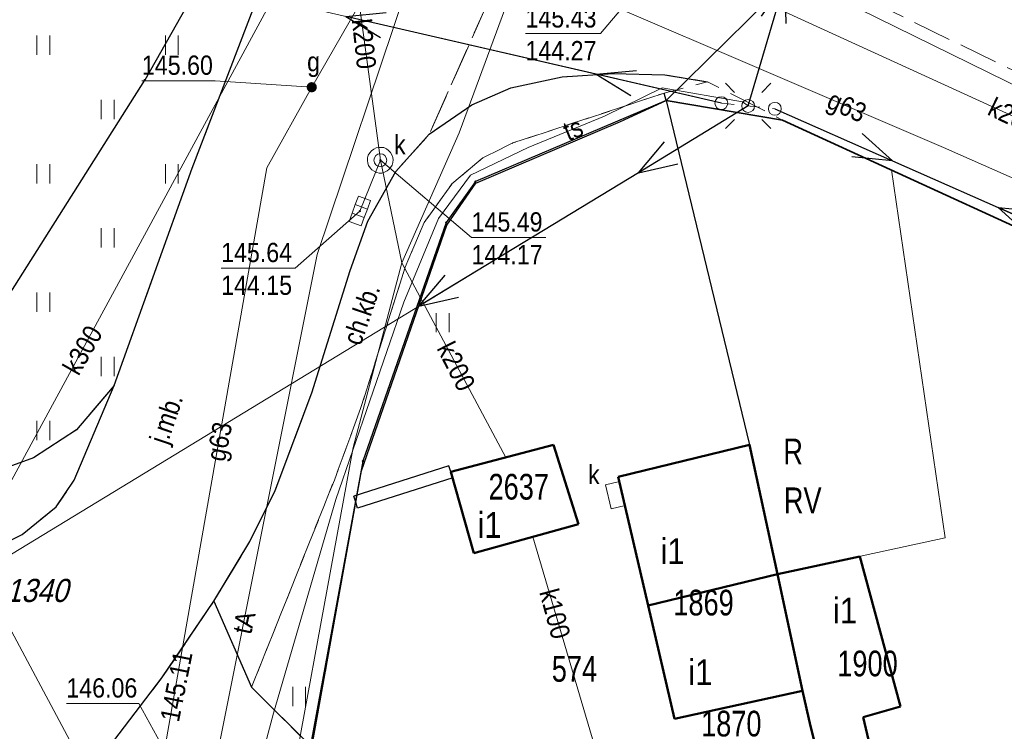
# Model space of a CAD drawing. Header units: metres. Extents: x 5552311 to 5555313, y 5709371 to 5712599.
# Tile 53 of 71: x 5554564 to 5554603, y 5710710 to 5710738. Entities that reach past the tile are written whole.
import ezdxf
from ezdxf.enums import TextEntityAlignment as Align

# ---------------------------------------------------------------- set-up
doc = ezdxf.new("R2010")
doc.units = ezdxf.units.M
doc.header["$MEASUREMENT"] = 0
for name, pattern in [('1.0_0.5', [1.5, 1, -0.5]), ('1.5_0.5', [2, 1.5, -0.5]), ('suep_nn_500', [0]), ('supp_500', [1, 0.5, -0.5])]:
    doc.linetypes.add(name, pattern=pattern)
doc.layers.get('0').update_dxf_attribs({"color": 2, "linetype": 'CONTINUOUS', "lineweight": 5})
for name, color, linetype in [('203-punkt graniczny', 7, 'CONTINUOUS'), ('209-oznaczenie konturu klasyfikacyjnego', 7, 'CONTINUOUS'), ('210-oznaczenie konturu użytku gruntowego', 60, 'CONTINUOUS'), ('211-numer działki ewidencyjnej', 7, 'CONTINUOUS'), ('217-kontur klasyfikacyjny', 7, 'CONTINUOUS'), ('218-kontur użytku gruntowego', 60, 'CONTINUOUS'), ('219-działka ewidencyjna', 7, 'CONTINUOUS'), ('312-budynek ewidencyjny', 7, 'CONTINUOUS'), ('312-oznaczenie budynku ewidencyjnego', 7, 'CONTINUOUS'), ('312-oznaczenie budynku ewidencyjnego-Atr117', 7, 'CONTINUOUS'), ('chodnik', 7, 'CONTINUOUS'), ('chodnik-Atr17', 7, 'CONTINUOUS'), ('jezdnia', 7, 'CONTINUOUS'), ('jezdnia-Atr17', 7, 'CONTINUOUS'), ('kratka ściekowa', 7, 'CONTINUOUS'), ('krawężnik', 7, 'CONTINUOUS'), ('latarnia', 7, 'CONTINUOUS'), ('ogrodzenie trwałe', 7, 'CONTINUOUS'), ('przewód elektroenergetyczny niskiego napięcia', 7, 'CONTINUOUS'), ('przewód gazowy', 7, 'CONTINUOUS'), ('przewód gazowy-Atr1', 7, 'CONTINUOUS'), ('przewód kanalizacyjny', 7, 'CONTINUOUS'), ('przewód kanalizacyjny-Atr1', 7, 'CONTINUOUS'), ('przewód telekomunikacyjny podziemny', 7, 'CONTINUOUS'), ('przewód telekomunikacyjny podziemny-Atr1', 7, 'CONTINUOUS'), ('rzedna', 7, 'CONTINUOUS'), ('rzedna-Atr2', 7, 'CONTINUOUS'), ('rzedna-Atr3', 7, 'CONTINUOUS'), ('studnia kanalizacyjna', 7, 'CONTINUOUS'), ('Szczegółowa osnowa geodezyjna pozioma-Atr103', 7, 'CONTINUOUS'), ('słup przewodów napowietrznych', 7, 'CONTINUOUS'), ('trawnik', 7, 'CONTINUOUS'), ('właz do komory lub kanału', 7, 'CONTINUOUS'), ('właz do komory lub kanału - okrągły', 7, 'CONTINUOUS'), ('właz do komory lub kanału - okrągły-Atr17', 7, 'CONTINUOUS'), ('właz do komory lub kanału-Atr17', 7, 'CONTINUOUS'), ('zasuwa lub zawór', 7, 'CONTINUOUS'), ('zasuwa lub zawór-Atr17', 7, 'CONTINUOUS'), ('ściana oporowa (linia)', 7, 'CONTINUOUS')]:
    doc.layers.add(name, color=color, linetype=linetype)
doc.styles.get("Standard").update_dxf_attribs({"font": 'Working1250', "width": 0.75})
doc.linetypes.add('902-500', pattern='A,3.75,0,[1,ksztalty.shx,S=0.5,R=0,X=0,Y=0],3.75', length=7.5)
doc.linetypes.add('otdn_500', pattern='A,5,0,[21,ksztalty.shx,S=0.5,R=0,X=0,Y=0]', length=5)

# ---------------------------------------------------------------- blocks, each defined once
blk = doc.blocks.new('203')
at = {"linetype": 'Continuous', "lineweight": 0}
h = blk.add_hatch(color=94, dxfattribs=at)
edge = h.paths.add_edge_path()
edge.add_arc((0, 0), 0.045, 0, 360)
blk = doc.blocks.new('SUEP1')
at = {"color": 0, "linetype": 'Continuous'}
for p, q in [((5, 0), (3.5, 0.5)), ((15, 0), (13.5, 0.5)), ((0, 0), (5, 0)), ((5, 0), (3.5, -0.5)), ((5, 0), (15, 0)), ((15, 0), (13.5, -0.5))]:
    blk.add_line(p, q, dxfattribs=at)
blk = doc.blocks.new('SM05')
at = {"color": 0, "linetype": 'Continuous', "lineweight": 13}
blk.add_circle((0, 0), 0.25, dxfattribs=at)
blk = doc.blocks.new('SM01')
at = {"color": 0, "linetype": 'Continuous', "lineweight": 13}
for p, q in [((-0.53, 0.531), (-0.883, 0.884)), ((0.531, 0.531), (0.884, 0.884)), ((-0.53, -0.53), (-0.883, -0.883)), ((0.531, -0.53), (0.884, -0.883))]:
    blk.add_line(p, q, dxfattribs=at)
blk.add_circle((0, 0), 0.25, dxfattribs=at)
blk = doc.blocks.new('TU04')
at = {"color": 0, "linetype": 'Continuous', "lineweight": 13}
for p, q in [((0, 0), (0, 0.75)), ((0.5, 0), (0.5, 0.75))]:
    blk.add_line(p, q, dxfattribs=at)
blk = doc.blocks.new('US22')
at = {"color": 0, "linetype": 'Continuous', "lineweight": 13}
blk.add_circle((0, 0), 0.25, dxfattribs=at)
blk = doc.blocks.new('PW01')
at = {"linetype": 'Continuous', "lineweight": 13}
h = blk.add_hatch(color=0, dxfattribs=at)
edge = h.paths.add_edge_path()
edge.add_arc((0, 0), 0.045, 0, 360)
blk = doc.blocks.new('US25')
at = {"linetype": 'Continuous', "lineweight": 0}
h = blk.add_hatch(color=0, dxfattribs=at)
edge = h.paths.add_edge_path()
edge.add_arc((0, 0), 0.2, 0, 360)
blk = doc.blocks.new('US05')
at = {"color": 0, "linetype": 'Continuous', "lineweight": 13}
for p, q in [((-0.525, -0.25), (-0.525, 0.25)), ((-0.525, 0.25), (-0.175, 0.25)), ((-0.175, -0.25), (-0.175, 0.25)), ((-0.175, 0.25), (0.175, 0.25)), ((0.175, -0.25), (0.175, 0.25)), ((0.175, 0.25), (0.525, 0.25)), ((0.525, -0.25), (0.525, 0.25)), ((-0.525, -0.25), (-0.175, -0.25)), ((-0.175, -0.25), (0.175, -0.25)), ((0.175, -0.25), (0.525, -0.25))]:
    blk.add_line(p, q, dxfattribs=at)

msp = doc.modelspace()

# ---------------------------------------------------------------- linework, layer by layer
at = {"layer": '217-kontur klasyfikacyjny', "color": 3, "linetype": 'Continuous', "lineweight": 18, "flags": 128}
for points in [[(5554594.08, 5710733.87), (5554589.55, 5710734.63)], [(5554589.55, 5710734.63), (5554592.79, 5710721.23)], [(5554598.32, 5710731.93), (5554594.08, 5710733.87)], [(5554600.41, 5710717.61), (5554598.32, 5710731.93)], [(5554592.79, 5710721.23), (5554593.88, 5710716.2)], [(5554593.88, 5710716.2), (5554600.41, 5710717.61)]]:
    msp.add_lwpolyline(points, dxfattribs=at)
at = {"layer": '218-kontur użytku gruntowego', "linetype": 'Continuous', "lineweight": 9, "flags": 128}
for points in [[(5554589.55, 5710734.63), (5554582.13, 5710731.48)], [(5554582.13, 5710731.48), (5554589.55, 5710734.63)], [(5554592.79, 5710721.23), (5554589.55, 5710734.63)], [(5554594.08, 5710733.87), (5554589.55, 5710734.63)], [(5554589.55, 5710734.63), (5554592.79, 5710721.23)], [(5554589.55, 5710734.63), (5554594.08, 5710733.87)], [(5554598.32, 5710731.93), (5554594.08, 5710733.87)], [(5554594.08, 5710733.87), (5554598.32, 5710731.93)], [(5554600.41, 5710717.61), (5554598.32, 5710731.93)], [(5554602.86, 5710729.84), (5554598.32, 5710731.93)], [(5554598.32, 5710731.93), (5554600.41, 5710717.61)], [(5554598.32, 5710731.93), (5554602.86, 5710729.84)], [(5554582.13, 5710731.48), (5554580.99, 5710729.88)], [(5554580.99, 5710729.88), (5554582.13, 5710731.48)], [(5554580.99, 5710729.88), (5554577.75, 5710720.6)], [(5554577.75, 5710720.6), (5554580.99, 5710729.88)], [(5554593.88, 5710716.2), (5554592.79, 5710721.23)], [(5554592.79, 5710721.23), (5554593.88, 5710716.2)], [(5554577.75, 5710720.6), (5554575.66, 5710709.25)], [(5554575.66, 5710709.25), (5554577.75, 5710720.6)], [(5554593.88, 5710716.2), (5554600.41, 5710717.61)], [(5554600.41, 5710717.61), (5554593.88, 5710716.2)], [(5554595.17, 5710710.28), (5554593.88, 5710716.2)], [(5554593.88, 5710716.2), (5554595.17, 5710710.28)], [(5554595.69, 5710708.22), (5554595.17, 5710710.28)], [(5554595.17, 5710710.28), (5554595.69, 5710708.22)]]:
    msp.add_lwpolyline(points, dxfattribs=at)
at = {"layer": '219-działka ewidencyjna', "color": 94, "linetype": 'Continuous', "lineweight": 30, "flags": 128}
for points in [[(5554592.72, 5710776.86), (5554569.26, 5710735.43)], [(5554599.04, 5710743.99), (5554589.55, 5710734.63)], [(5554558.89, 5710719.02), (5554569.26, 5710735.43)], [(5554589.55, 5710734.63), (5554582.13, 5710731.48)], [(5554589.55, 5710734.63), (5554594.08, 5710733.87)], [(5554589.55, 5710734.63), (5554592.79, 5710721.23)], [(5554594.08, 5710733.87), (5554613.33, 5710725.05)], [(5554582.13, 5710731.48), (5554580.99, 5710729.88)], [(5554580.99, 5710729.88), (5554577.75, 5710720.6)], [(5554592.79, 5710721.23), (5554595.17, 5710710.28)], [(5554577.75, 5710720.6), (5554575.66, 5710709.25)], [(5554595.17, 5710710.28), (5554595.69, 5710708.22)]]:
    msp.add_lwpolyline(points, dxfattribs=at)
at = {"layer": '312-budynek ewidencyjny', "color": 8, "linetype": 'Continuous', "lineweight": 50, "flags": 128}
for points in [[(5554581.17, 5710720.18), (5554585.17, 5710721.23)], [(5554585.17, 5710721.23), (5554586.14, 5710718.14)], [(5554587.68, 5710719.99), (5554592.79, 5710721.23)], [(5554592.79, 5710721.23), (5554593.88, 5710716.2)], [(5554582.07, 5710717.01), (5554581.17, 5710720.18)], [(5554588.85, 5710714.98), (5554587.68, 5710719.99)], [(5554586.14, 5710718.14), (5554582.07, 5710717.01)], [(5554593.88, 5710716.2), (5554597.08, 5710716.89)], [(5554597.08, 5710716.89), (5554598.67, 5710711.05)], [(5554593.88, 5710716.2), (5554588.85, 5710714.98)], [(5554588.85, 5710714.98), (5554593.88, 5710716.2)], [(5554593.88, 5710716.2), (5554594.86, 5710711.66)], [(5554594.86, 5710711.66), (5554593.88, 5710716.2)], [(5554589.88, 5710710.57), (5554588.85, 5710714.98)], [(5554594.86, 5710711.66), (5554589.88, 5710710.57)], [(5554595.17, 5710710.28), (5554594.86, 5710711.66)], [(5554598.67, 5710711.05), (5554597.21, 5710710.63)], [(5554597.21, 5710710.63), (5554597.7, 5710708.6)], [(5554595.69, 5710708.22), (5554595.17, 5710710.28)]]:
    msp.add_lwpolyline(points, dxfattribs=at)
at = {"layer": 'chodnik', "color": 8, "linetype": '1.0_0.5', "lineweight": 18, "flags": 128}
msp.add_lwpolyline([(5554573.42, 5710711.8), (5554576.64, 5710719.86), (5554577.66, 5710722.64), (5554579.4, 5710728.15), (5554580.13, 5710729.88), (5554581.21, 5710731.39), (5554582.42, 5710732.4), (5554583.59, 5710732.98), (5554589.47, 5710734.92), (5554591.16, 5710735.36), (5554589.5, 5710735.63), (5554587.49, 5710735.68), (5554585.51, 5710735.55), (5554583.51, 5710735.12), (5554581.99, 5710734.46), (5554580.33, 5710733.32), (5554579.03, 5710731.87), (5554577.94, 5710729.93), (5554577.25, 5710728.01), (5554575.76, 5710723.25), (5554574.34, 5710719.45), (5554573.35, 5710717.47), (5554571.95, 5710715.14)], close=True, dxfattribs=at)
at = {"layer": 'jezdnia', "color": 8, "linetype": '1.5_0.5', "lineweight": 18, "flags": 128}
for points in [[(5554557.03, 5710718.39), (5554565.65, 5710703.1), (5554565.71, 5710705.01), (5554566.29, 5710707.16), (5554566.78, 5710708.15), (5554567.85, 5710709.44), (5554569.93, 5710712.16), (5554571.95, 5710715.14), (5554573.35, 5710717.47), (5554574.34, 5710719.45), (5554575.76, 5710723.25), (5554577.25, 5710728.01), (5554577.94, 5710729.93), (5554579.03, 5710731.87), (5554580.33, 5710733.32), (5554587.63, 5710749.73), (5554588.09, 5710751.34), (5554588.86, 5710752.96), (5554583.32, 5710757.25), (5554575.1, 5710742.43), (5554571.11, 5710732), (5554568.07, 5710723.54), (5554566.52, 5710719.85), (5554565.82, 5710718.82), (5554564.49, 5710717.74), (5554562.71, 5710716.87), (5554561.36, 5710716.68), (5554559.8, 5710716.93), (5554558.29, 5710717.57)], [(5554675.02, 5710691.46), (5554675.69, 5710690.76), (5554676.17, 5710692.67), (5554681.33, 5710687.45), (5554684.23, 5710691.15), (5554695.36, 5710711.8), (5554692.89, 5710709.75), (5554688.79, 5710708.23), (5554685.3, 5710707.19), (5554682.59, 5710706.73), (5554679.42, 5710706.56), (5554677.07, 5710706.43), (5554673.62, 5710706.68), (5554667.97, 5710707.1), (5554662.55, 5710708.19), (5554661.27, 5710709.17), (5554660.58, 5710708.2), (5554651.86, 5710713.22), (5554606.31, 5710734.23), (5554593.33, 5710740.52), (5554591.11, 5710741.96), (5554589.92, 5710742.92), (5554588.72, 5710744.51), (5554587.89, 5710746.28), (5554587.57, 5710747.72), (5554587.63, 5710749.73), (5554580.33, 5710733.32), (5554581.99, 5710734.46), (5554583.51, 5710735.12), (5554585.51, 5710735.55), (5554587.49, 5710735.68), (5554589.5, 5710735.63), (5554591.16, 5710735.36), (5554594.08, 5710733.87), (5554613.33, 5710725.05), (5554619.91, 5710722.39), (5554634.14, 5710716), (5554641.45, 5710712.65), (5554642.78, 5710711.9), (5554643.26, 5710710.31), (5554644.98, 5710710.14), (5554646.64, 5710709.95), (5554647.53, 5710709.5), (5554649.01, 5710707.74), (5554664.55, 5710700.22), (5554665.92, 5710700.33)], [(5554568.07, 5710723.54), (5554566.61, 5710721.82), (5554564.93, 5710720.73), (5554563, 5710720.02), (5554561.23, 5710719.81), (5554558.9, 5710720.1), (5554556.56, 5710721.04), (5554554.96, 5710722.2), (5554552.43, 5710725.14), (5554556.01, 5710719.47), (5554557.03, 5710718.39), (5554558.29, 5710717.57), (5554559.8, 5710716.93), (5554561.36, 5710716.68), (5554562.71, 5710716.87), (5554564.49, 5710717.74), (5554565.82, 5710718.82), (5554566.52, 5710719.85)], [(5554575.07, 5710705.14), (5554575.76, 5710709.46), (5554573.42, 5710711.8), (5554571.95, 5710715.14), (5554569.93, 5710712.16), (5554567.85, 5710709.44), (5554566.78, 5710708.15), (5554566.29, 5710707.16), (5554569.39, 5710707.1), (5554572.18, 5710706.07)]]:
    msp.add_lwpolyline(points, close=True, dxfattribs=at)
at = {"layer": 'krawężnik', "color": 8, "linetype": 'Continuous', "lineweight": 25, "flags": 128}
for points in [[(5554568.07, 5710723.54), (5554571.11, 5710732), (5554575.1, 5710742.43)], [(5554571.95, 5710715.14), (5554573.35, 5710717.47), (5554574.34, 5710719.45), (5554575.76, 5710723.25), (5554577.25, 5710728.01), (5554577.94, 5710729.93), (5554579.03, 5710731.87), (5554580.33, 5710733.32), (5554581.99, 5710734.46), (5554583.51, 5710735.12), (5554585.51, 5710735.55), (5554587.49, 5710735.68), (5554589.5, 5710735.63), (5554591.16, 5710735.36)], [(5554575.76, 5710709.46), (5554577.69, 5710720.22), (5554581.01, 5710729.78), (5554582.15, 5710731.42), (5554587.77, 5710733.81), (5554589.55, 5710734.63), (5554589.47, 5710734.92)], [(5554568.07, 5710723.54), (5554566.61, 5710721.82), (5554564.93, 5710720.73), (5554563, 5710720.02), (5554561.23, 5710719.81), (5554558.9, 5710720.1), (5554556.56, 5710721.04), (5554554.96, 5710722.2), (5554552.43, 5710725.14)], [(5554552.43, 5710725.14), (5554556.01, 5710719.47), (5554557.03, 5710718.39), (5554558.29, 5710717.57), (5554559.8, 5710716.93), (5554561.36, 5710716.68), (5554562.71, 5710716.87), (5554564.49, 5710717.74), (5554565.82, 5710718.82), (5554566.52, 5710719.85), (5554568.07, 5710723.54)], [(5554566.29, 5710707.16), (5554566.78, 5710708.15), (5554567.85, 5710709.44), (5554569.93, 5710712.16), (5554571.95, 5710715.14)], [(5554571.95, 5710715.14), (5554573.42, 5710711.8), (5554575.76, 5710709.46)]]:
    msp.add_lwpolyline(points, dxfattribs=at)
at = {"layer": 'ogrodzenie trwałe', "color": 8, "linetype": '902-500', "lineweight": 35, "flags": 128}
msp.add_lwpolyline([(5554589.55, 5710734.63), (5554594.08, 5710733.87), (5554613.33, 5710725.05), (5554616.99, 5710697.72)], dxfattribs=at)
at = {"layer": 'przewód elektroenergetyczny niskiego napięcia', "color": 1, "linetype": 'suep_nn_500', "lineweight": 18, "flags": 128}
for points in [[(5554592.74, 5710734.42), (5554602.67, 5710768.04)], [(5554558.86, 5710742.12), (5554591.7, 5710734.53)], [(5554549.02, 5710707.82), (5554592.74, 5710734.42)], [(5554592.74, 5710734.42), (5554549.02, 5710707.82)], [(5554593.78, 5710734.31), (5554616.18, 5710724.4)]]:
    msp.add_lwpolyline(points, dxfattribs=at)
at = {"layer": 'przewód gazowy', "color": 40, "linetype": 'Continuous', "lineweight": 18, "flags": 128}
for points in [[(5554562.62, 5710698.02), (5554566.63, 5710700.44), (5554569.08, 5710704.48), (5554570.03, 5710709.35), (5554574.01, 5710732.01), (5554575.76, 5710735.15), (5554579.54, 5710741.73)], [(5554649.76, 5710710.2), (5554630.75, 5710719.27), (5554616.39, 5710725.58), (5554606.89, 5710729.91), (5554600.34, 5710732.81), (5554580.3, 5710741.41)]]:
    msp.add_lwpolyline(points, dxfattribs=at)
at = {"layer": 'przewód kanalizacyjny', "color": 34, "linetype": 'Continuous', "lineweight": 18, "flags": 128}
for points in [[(5554684.73, 5710687.89), (5554674.71, 5710696.38), (5554663.18, 5710704.13), (5554652.81, 5710710.81), (5554636.55, 5710719.56), (5554611.5, 5710731.11), (5554600.64, 5710736.44), (5554580.43, 5710746.37)], [(5554576.92, 5710743.55), (5554556.08, 5710705.11)], [(5554577.27, 5710740.93), (5554589.51, 5710740.23), (5554609.75, 5710730.96)], [(5554577.27, 5710740.93), (5554578.43, 5710732.31)], [(5554577.63, 5710730.33), (5554578.43, 5710732.31)], [(5554578.43, 5710732.31), (5554579.26, 5710728.31), (5554583.31, 5710720.74)], [(5554584.36, 5710717.65), (5554587.08, 5710708.43)]]:
    msp.add_lwpolyline(points, dxfattribs=at)
at = {"layer": 'przewód telekomunikacyjny podziemny', "color": 30, "linetype": 'Continuous', "lineweight": 18, "flags": 128}
for points in [[(5554753.92, 5710904.95), (5554753.54, 5710901.37), (5554743.57, 5710891.01), (5554735.83, 5710881.98), (5554731.6, 5710872), (5554722.18, 5710863.67), (5554700.26, 5710846.81), (5554662.35, 5710825.56), (5554640.94, 5710811.21), (5554607.93, 5710779.86), (5554594.79, 5710763.74), (5554586.35, 5710752.68), (5554579.43, 5710738.95), (5554575.97, 5710728.64), (5554572.06, 5710709.02), (5554571.43, 5710706.16), (5554571.35, 5710694.58), (5554572.31, 5710691.69), (5554574.4, 5710692.69), (5554574.1, 5710694.64), (5554571.48, 5710700.1)], [(5554317.21, 5710833.83), (5554356.9, 5710836.65), (5554361, 5710837.04), (5554369.52, 5710837.23), (5554386.11, 5710836.9), (5554394.5, 5710835.65), (5554412.61, 5710830.86), (5554421.2, 5710828.39), (5554430.33, 5710825.06), (5554451.4, 5710816.48), (5554464.2, 5710811), (5554481.18, 5710802.85), (5554496.83, 5710794.44), (5554506.51, 5710787.97), (5554515.88, 5710781.61), (5554520.23, 5710777.65), (5554530.54, 5710765.02), (5554534.16, 5710759.48), (5554549.27, 5710736.72), (5554562.12, 5710717.62), (5554571.48, 5710700.1)], [(5554574.4, 5710692.69), (5554574.22, 5710703.95), (5554577.37, 5710721.13), (5554579.26, 5710728.31), (5554581.49, 5710733.37), (5554586.83, 5710747.81), (5554602.32, 5710769.01)], [(5554592.74, 5710734.42), (5554592.52, 5710734.58), (5554589.4, 5710735.12), (5554587.15, 5710734.02), (5554584.18, 5710732.81), (5554581.94, 5710731.73), (5554580.69, 5710730.04), (5554579.34, 5710726.78), (5554576.7, 5710719.1), (5554574.27, 5710710.79), (5554572.35, 5710703.58), (5554570.59, 5710698.68), (5554560.83, 5710694.08), (5554560.1, 5710695.33), (5554552.23, 5710690.54), (5554545.26, 5710685.53), (5554536.07, 5710679.29), (5554537.92, 5710674.67)]]:
    msp.add_lwpolyline(points, dxfattribs=at)
at = {"layer": 'rzedna-Atr2', "color": 8, "lineweight": 5, "flags": 128}
for points in [[(5554589.51, 5710740.23), (5554587, 5710737.24), (5554584.077, 5710737.24)], [(5554575.76, 5710735.15), (5554572, 5710735.4), (5554569.152, 5710735.4)], [(5554578.43, 5710732.31), (5554581.98, 5710729.3), (5554584.866, 5710729.3)], [(5554577.63, 5710730.33), (5554575.12, 5710728.11), (5554572.234, 5710728.11)], [(5554570.03, 5710709.35), (5554569.03, 5710711.16), (5554566.213, 5710711.16)]]:
    msp.add_lwpolyline(points, dxfattribs=at)
at = {"layer": 'studnia kanalizacyjna', "color": 34, "linetype": 'Continuous', "lineweight": 18, "flags": 128}
msp.add_lwpolyline([(5554578.93, 5710732.32), (5554578.92, 5710732.22), (5554578.89, 5710732.12), (5554578.83, 5710732.03), (5554578.76, 5710731.95), (5554578.69, 5710731.89), (5554578.59, 5710731.84), (5554578.49, 5710731.81), (5554578.39, 5710731.81), (5554578.29, 5710731.83), (5554578.19, 5710731.88), (5554578.1, 5710731.94), (5554578.03, 5710732.01), (5554577.97, 5710732.1), (5554577.94, 5710732.2), (5554577.93, 5710732.3), (5554577.93, 5710732.4), (5554577.96, 5710732.5), (5554578.02, 5710732.59), (5554578.09, 5710732.68), (5554578.17, 5710732.74), (5554578.27, 5710732.79), (5554578.36, 5710732.81), (5554578.46, 5710732.81), (5554578.57, 5710732.8), (5554578.67, 5710732.75), (5554578.75, 5710732.69), (5554578.82, 5710732.61), (5554578.88, 5710732.52), (5554578.91, 5710732.42)], close=True, dxfattribs=at)
at = {"layer": 'słup przewodów napowietrznych', "color": 8, "linetype": 'supp_500', "lineweight": 18, "flags": 128}
msp.add_lwpolyline([(5554591.7, 5710734.53), (5554593.78, 5710734.31)], dxfattribs=at)
at = {"layer": 'trawnik', "color": 8, "linetype": '1.0_0.5', "lineweight": 18, "flags": 128}
for points in [[(5554549.6, 5710737.42), (5554548.93, 5710736.5), (5554548.59, 5710735.06), (5554548.47, 5710733.21), (5554548.9, 5710731.54), (5554552.43, 5710725.14), (5554554.96, 5710722.2), (5554556.56, 5710721.04), (5554558.9, 5710720.1), (5554561.23, 5710719.81), (5554563, 5710720.02), (5554564.93, 5710720.73), (5554566.61, 5710721.82), (5554568.07, 5710723.54), (5554571.11, 5710732), (5554575.1, 5710742.43), (5554575.37, 5710743.43), (5554575.17, 5710745.04), (5554574.58, 5710746.23), (5554573.22, 5710747.8), (5554571.98, 5710748.64), (5554570.99, 5710749), (5554570.15, 5710748.98), (5554569.53, 5710748.58), (5554569.32, 5710748), (5554569.3, 5710747.24), (5554569.54, 5710746.43), (5554571.11, 5710743.5), (5554562.06, 5710738.58), (5554557.41, 5710736.01), (5554552.82, 5710733.54), (5554551.33, 5710736.33), (5554550.77, 5710737.18), (5554550.25, 5710737.52)], [(5554575.76, 5710709.46), (5554577.69, 5710720.22), (5554581.01, 5710729.78), (5554582.15, 5710731.42), (5554587.77, 5710733.81), (5554589.55, 5710734.63), (5554589.47, 5710734.92), (5554583.59, 5710732.98), (5554582.42, 5710732.4), (5554581.21, 5710731.39), (5554580.13, 5710729.88), (5554579.4, 5710728.15), (5554577.66, 5710722.64), (5554576.64, 5710719.86), (5554573.42, 5710711.8)]]:
    msp.add_lwpolyline(points, close=True, dxfattribs=at)
at = {"layer": 'właz do komory lub kanału', "color": 8, "linetype": 'Continuous', "lineweight": 18, "flags": 128}
msp.add_lwpolyline([(5554587.41, 5710718.74), (5554587.19, 5710719.68), (5554587.73, 5710719.8), (5554587.95, 5710718.87)], close=True, dxfattribs=at)
at = {"layer": 'ściana oporowa (linia)', "color": 8, "linetype": 'otdn_500'}
msp.add_line((5554581.094, 5710720.418), (5554577.394, 5710719.238), dxfattribs=at)
at = {"layer": 'ściana oporowa (linia)', "color": 8, "linetype": 'Continuous'}
for p, q in [((5554581.17, 5710720.18), (5554581.094, 5710720.418)), ((5554581.246, 5710719.942), (5554581.17, 5710720.18)), ((5554577.47, 5710719), (5554577.394, 5710719.238)), ((5554577.546, 5710718.762), (5554577.47, 5710719))]:
    msp.add_line(p, q, dxfattribs=at)
at = {"layer": 'ściana oporowa (linia)', "color": 8}
msp.add_line((5554581.246, 5710719.942), (5554577.546, 5710718.762), dxfattribs=at)

# ---------------------------------------------------------------- block references
at = {"layer": '203-punkt graniczny', "color": 8, "linetype": 'Continuous', "lineweight": 18}
for p in [(5554569.26, 5710735.43), (5554582.13, 5710731.48), (5554580.99, 5710729.88), (5554592.79, 5710721.23), (5554577.75, 5710720.6), (5554595.17, 5710710.28)]:
    msp.add_blockref('203', p, dxfattribs=at)
at = {"layer": 'kratka ściekowa', "color": 34, "linetype": 'Continuous', "lineweight": 18, "rotation": 69.75399999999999}
msp.add_blockref('US05', (5554577.63, 5710730.33), dxfattribs=at)
at = {"layer": 'latarnia', "color": 8, "linetype": 'Continuous', "lineweight": 18}
msp.add_blockref('SM01', (5554592.74, 5710734.42), dxfattribs=at)
at = {"layer": 'przewód elektroenergetyczny niskiego napięcia', "color": 1, "linetype": 'Continuous', "lineweight": 18}
for p, rotation in [((5554592.74, 5710734.42), 73.545), ((5554591.7, 5710734.53), 166.986), ((5554592.74, 5710734.42), 211.317), ((5554593.78, 5710734.31), 336.135), ((5554616.18, 5710724.4), 156.135)]:
    msp.add_blockref('SUEP1', p, dxfattribs=dict(at, rotation=rotation))
at = {"layer": 'rzedna', "color": 40, "linetype": 'Continuous', "lineweight": 18}
msp.add_blockref('PW01', (5554575.76, 5710735.15), dxfattribs=at)
at = {"layer": 'rzedna', "color": 34, "linetype": 'Continuous', "lineweight": 18}
msp.add_blockref('PW01', (5554578.43, 5710732.31), dxfattribs=at)
at = {"layer": 'rzedna', "color": 34, "linetype": 'Continuous', "lineweight": 18, "rotation": 69.75399999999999}
msp.add_blockref('PW01', (5554577.63, 5710730.33), dxfattribs=at)
at = {"layer": 'słup przewodów napowietrznych', "color": 8, "linetype": 'Continuous', "lineweight": 18}
for p in [(5554591.7, 5710734.53), (5554593.78, 5710734.31)]:
    msp.add_blockref('SM05', p, dxfattribs=at)
at = {"layer": 'trawnik', "color": 8, "linetype": 'Continuous', "lineweight": 18}
for p in [(5554565.069, 5710736.409), (5554570.069, 5710736.409), (5554567.569, 5710733.909), (5554565.069, 5710731.409), (5554570.069, 5710731.409), (5554567.569, 5710728.909), (5554565.069, 5710726.409), (5554580.602, 5710725.612), (5554567.569, 5710723.909), (5554565.069, 5710721.409), (5554575.019, 5710711.059)]:
    msp.add_blockref('TU04', p, dxfattribs=at)
at = {"layer": 'właz do komory lub kanału - okrągły', "color": 8, "linetype": 'Continuous', "lineweight": 18, "rotation": 66.80199999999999}
msp.add_blockref('US22', (5554578.43, 5710732.31), dxfattribs=at)
at = {"layer": 'zasuwa lub zawór', "color": 40, "linetype": 'Continuous', "lineweight": 18}
msp.add_blockref('US25', (5554575.76, 5710735.15), dxfattribs=at)

# ---------------------------------------------------------------- texts
at = {"layer": '209-oznaczenie konturu klasyfikacyjnego', "color": 3, "linetype": 'Continuous', "lineweight": 18, "width": 0.79}
msp.add_text('RV', height=1, dxfattribs=at).set_placement((5554594.13, 5710719.57), align=Align.TOP_LEFT)
at = {"layer": '210-oznaczenie konturu użytku gruntowego', "linetype": 'Continuous', "lineweight": 18, "width": 0.79}
msp.add_text('R', height=1, dxfattribs=at).set_placement((5554594.11, 5710720.47))
at = {"layer": '211-numer działki ewidencyjnej', "color": 94, "linetype": 'Continuous', "lineweight": 30, "width": 0.79}
msp.add_text('574', height=1, dxfattribs=at).set_placement((5554585.1, 5710712.01))
at = {"layer": '312-oznaczenie budynku ewidencyjnego', "color": 8, "linetype": 'Continuous', "lineweight": 18, "width": 0.79}
for s, p in [('2637', (5554582.64, 5710720.1)), ('1869', (5554589.83, 5710715.59)), ('1900', (5554596.21, 5710713.22)), ('1870', (5554590.91, 5710710.88))]:
    msp.add_text(s, height=1, dxfattribs=at).set_placement(p, align=Align.TOP_LEFT)
at = {"layer": '312-oznaczenie budynku ewidencyjnego-Atr117', "color": 8, "width": 0.9}
for p in [(5554582.68, 5710718.11), (5554589.8, 5710717.09), (5554590.88, 5710712.38)]:
    msp.add_text('i1', height=1, dxfattribs=at).set_placement(p, align=Align.MIDDLE_CENTER)
msp.add_text('i1', height=1, dxfattribs=at).set_placement((5554596.04, 5710714.28))
at = {"layer": 'chodnik-Atr17', "color": 8, "width": 0.9}
msp.add_text('ch.kb.', height=0.75, rotation=71.126, dxfattribs=at).set_placement((5554577.66, 5710725.05))
at = {"layer": 'jezdnia-Atr17', "color": 8, "width": 0.9}
msp.add_text('j.mb.', height=0.75, rotation=71.311, dxfattribs=at).set_placement((5554570.14, 5710721.2))
at = {"layer": 'przewód gazowy-Atr1', "color": 40, "width": 0.9}
for rotation, p in [(-24.52, (5554595.9, 5710734.72)), (78.719, (5554572.01, 5710720.62))]:
    msp.add_text('g63', height=0.75, rotation=rotation, dxfattribs=at).set_placement(p, align=Align.MIDDLE_LEFT)
at = {"layer": 'przewód kanalizacyjny-Atr1', "color": 34, "width": 0.9}
for s, rotation, p in [('k200', -83.66, (5554577.69, 5710737.81)), ('k200', 334.079, (5554602.17, 5710734.44)), ('k300', 60.228, (5554566.36, 5710724.07)), ('k200', 296.85, (5554580.94, 5710725.16)), ('k100', 285.089, (5554584.97, 5710715.6))]:
    msp.add_text(s, height=0.75, rotation=rotation, dxfattribs=at).set_placement(p, align=Align.MIDDLE_LEFT)
at = {"layer": 'przewód telekomunikacyjny podziemny-Atr1', "color": 30, "width": 0.9}
for s, rotation, p in [('ts', 22.166, (5554585.6, 5710733.39)), ('tA', 77.409, (5554573.03, 5710713.9))]:
    msp.add_text(s, height=0.75, rotation=rotation, dxfattribs=at).set_placement(p, align=Align.MIDDLE_LEFT)
at = {"layer": 'rzedna-Atr2', "color": 34, "lineweight": 5, "width": 0.9}
for s, p in [('145.43', (5554584.077, 5710737.248)), ('145.49', (5554581.98, 5710729.308)), ('145.64', (5554572.234, 5710728.118))]:
    msp.add_text(s, height=0.75, dxfattribs=at).set_placement(p, align=Align.BOTTOM_LEFT)
at = {"layer": 'rzedna-Atr2', "color": 40, "lineweight": 5, "width": 0.9}
for s, p in [('145.60', (5554569.152, 5710735.408)), ('146.06', (5554566.213, 5710711.168))]:
    msp.add_text(s, height=0.75, dxfattribs=at).set_placement(p, align=Align.BOTTOM_LEFT)
msp.add_text('145.11', height=0.75, rotation=78.719, dxfattribs=at).set_placement((5554570.22, 5710710.48), align=Align.MIDDLE_LEFT)
at = {"layer": 'rzedna-Atr3', "color": 34, "lineweight": 5, "width": 0.9}
for s, p in [('144.27', (5554584.077, 5710735.973)), ('144.17', (5554581.98, 5710728.032)), ('144.15', (5554572.234, 5710726.843))]:
    msp.add_text(s, height=0.75, dxfattribs=at).set_placement(p, align=Align.BOTTOM_LEFT)
at = {"layer": 'Szczegółowa osnowa geodezyjna pozioma-Atr103', "color": 8, "oblique": 15, "width": 0.9}
msp.add_text('5.158.27.1.11340', height=0.9, dxfattribs=at).set_placement((5554557.832, 5710714.843), align=Align.BOTTOM_LEFT)
at = {"layer": 'właz do komory lub kanału - okrągły-Atr17', "color": 8, "width": 0.9}
msp.add_text('k', height=0.75, dxfattribs=at).set_placement((5554578.96, 5710732.54))
at = {"layer": 'właz do komory lub kanału-Atr17', "color": 8, "width": 0.9}
msp.add_text('k', height=0.75, dxfattribs=at).set_placement((5554586.51, 5710719.7))
at = {"layer": 'zasuwa lub zawór-Atr17', "color": 40, "width": 0.9}
msp.add_text('g', height=0.75, dxfattribs=at).set_placement((5554575.58, 5710735.77))

doc.saveas('drawing.dxf')
